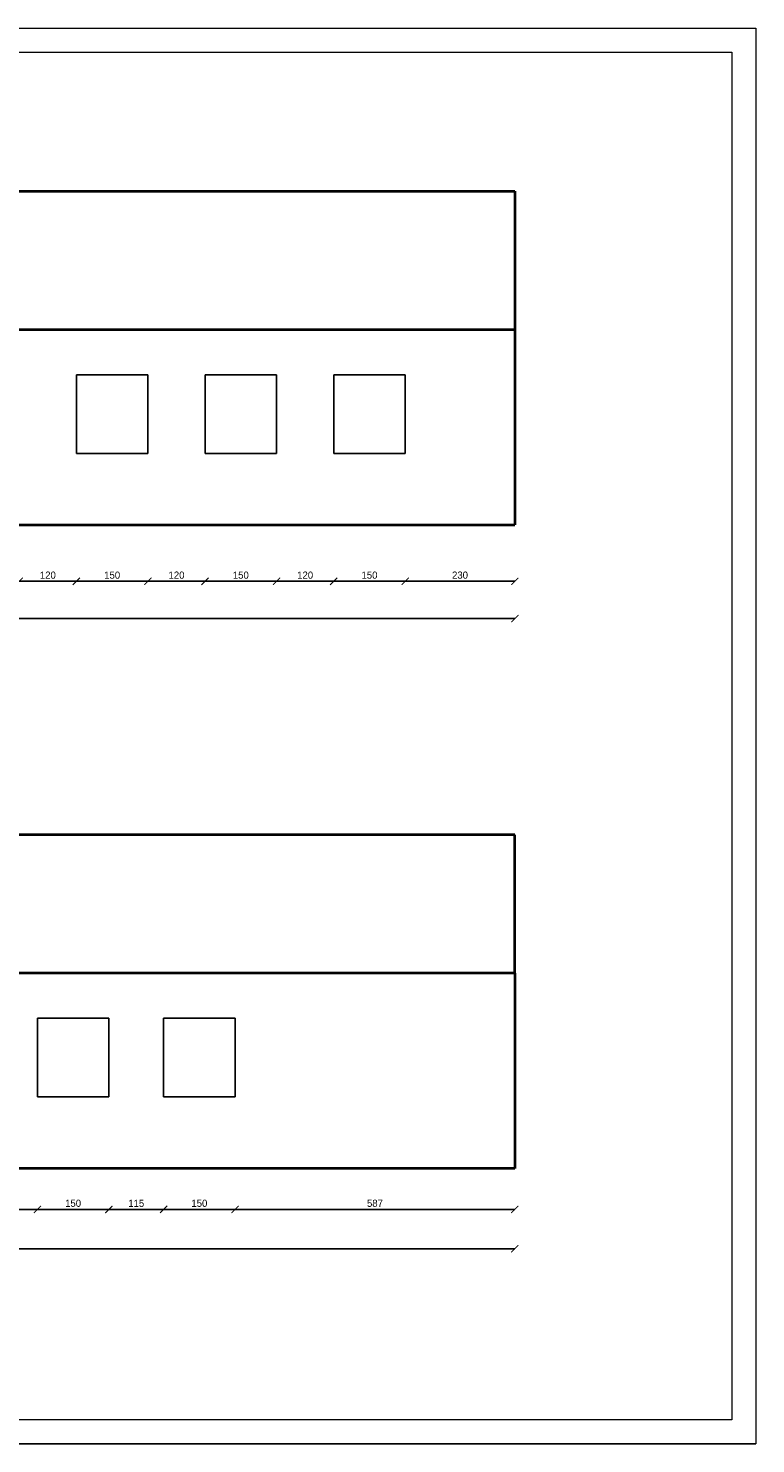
# Model space of a CAD drawing. Header units: millimetres. Extents: x 0 to 152651, y 46550 to 81081.
# Tile 2 of 109: x 93948 to 95475, y 49152 to 52122. Entities that reach past the tile are written whole.
import ezdxf

# ---------------------------------------------------------------- set-up
doc = ezdxf.new("R2010")
doc.units = ezdxf.units.MM
for name, color, linetype, lineweight in [('cienka', 3, 'Continuous', 18), ('gruba', 1, 'Continuous', 40), ('wymiary', 252, 'Continuous', 15), ('średnia', 2, 'Continuous', 25)]:
    doc.layers.add(name, color=color, linetype=linetype, lineweight=lineweight)
doc.styles.get("Standard").update_dxf_attribs({"font": 'GOTHIC.TTF'})
doc.dimstyles.new('secemin', dxfattribs={"dimtxt": 15, "dimasz": 15, "dimexe": 1.25, "dimexo": 0.625, "dimgap": 5, "dimtad": 1, "dimdec": 0, "dimtxsty": 'Standard', "dimblk": 'ARCHTICK', "dimcen": 0, "dimse1": 1, "dimse2": 1, "dimclrt": 256, "dimadec": 0, "dimazin": 0, "dimtfac": 1, "dimtdec": 0, "dimtmove": 0, "dimatfit": 3, "dimfxl": 1, "dimtfillclr": 250, "dimarcsym": 1})

# ---------------------------------------------------------------- blocks, each defined once
blk = doc.blocks.new('_ArchTick')
at = {"color": 0, "linetype": 'ByBlock', "const_width": 0.15}
blk.add_lwpolyline([(-0.5, -0.5), (0.5, 0.5)], dxfattribs=at)
blk = doc.blocks.new('*D722')
at = {"layer": 'Defpoints', "color": 0, "transparency": 16777216}
for p in [(93929, 51229.5), (94049, 51229.5), (94049, 50961.2)]:
    blk.add_point(p, dxfattribs=at)
at = {"layer": 'wymiary', "color": 0, "lineweight": -2, "transparency": 16777216}
blk.add_line((93929, 50961.2), (94049, 50961.2), dxfattribs=at)
at = {"layer": 'wymiary', "color": 0, "lineweight": -2, "transparency": 16777216, "xscale": 15, "yscale": 15, "zscale": 15, "rotation": 180}
blk.add_blockref('_ArchTick', (93929, 50961.2), dxfattribs=at)
at = {"layer": 'wymiary', "color": 0, "lineweight": -2, "transparency": 16777216, "xscale": 15, "yscale": 15, "zscale": 15}
blk.add_blockref('_ArchTick', (94049, 50961.2), dxfattribs=at)
at = {"layer": 'wymiary', "transparency": 16777216, "insert": (93989, 50974.1), "char_height": 15, "attachment_point": 5}
blk.add_mtext('120', dxfattribs=at)
blk = doc.blocks.new('*D723')
at = {"layer": 'Defpoints', "color": 0, "transparency": 16777216}
for p in [(94049, 51229.5), (94199, 51229.5), (94199, 50961.2)]:
    blk.add_point(p, dxfattribs=at)
at = {"layer": 'wymiary', "color": 0, "lineweight": -2, "transparency": 16777216}
blk.add_line((94049, 50961.2), (94199, 50961.2), dxfattribs=at)
at = {"layer": 'wymiary', "color": 0, "lineweight": -2, "transparency": 16777216, "xscale": 15, "yscale": 15, "zscale": 15, "rotation": 180}
blk.add_blockref('_ArchTick', (94049, 50961.2), dxfattribs=at)
at = {"layer": 'wymiary', "color": 0, "lineweight": -2, "transparency": 16777216, "xscale": 15, "yscale": 15, "zscale": 15}
blk.add_blockref('_ArchTick', (94199, 50961.2), dxfattribs=at)
at = {"layer": 'wymiary', "transparency": 16777216, "insert": (94124, 50974.1), "char_height": 15, "attachment_point": 5}
blk.add_mtext('150', dxfattribs=at)
blk = doc.blocks.new('*D724')
at = {"layer": 'Defpoints', "color": 0, "transparency": 16777216}
for p in [(94199, 51229.5), (94319, 51229.5), (94319, 50961.2)]:
    blk.add_point(p, dxfattribs=at)
at = {"layer": 'wymiary', "color": 0, "lineweight": -2, "transparency": 16777216}
blk.add_line((94199, 50961.2), (94319, 50961.2), dxfattribs=at)
at = {"layer": 'wymiary', "color": 0, "lineweight": -2, "transparency": 16777216, "xscale": 15, "yscale": 15, "zscale": 15, "rotation": 180}
blk.add_blockref('_ArchTick', (94199, 50961.2), dxfattribs=at)
at = {"layer": 'wymiary', "color": 0, "lineweight": -2, "transparency": 16777216, "xscale": 15, "yscale": 15, "zscale": 15}
blk.add_blockref('_ArchTick', (94319, 50961.2), dxfattribs=at)
at = {"layer": 'wymiary', "transparency": 16777216, "insert": (94259, 50974.1), "char_height": 15, "attachment_point": 5}
blk.add_mtext('120', dxfattribs=at)
blk = doc.blocks.new('*D725')
at = {"layer": 'Defpoints', "color": 0, "transparency": 16777216}
for p in [(94319, 51229.5), (94469, 51229.5), (94469, 50961.2)]:
    blk.add_point(p, dxfattribs=at)
at = {"layer": 'wymiary', "color": 0, "lineweight": -2, "transparency": 16777216}
blk.add_line((94319, 50961.2), (94469, 50961.2), dxfattribs=at)
at = {"layer": 'wymiary', "color": 0, "lineweight": -2, "transparency": 16777216, "xscale": 15, "yscale": 15, "zscale": 15, "rotation": 180}
blk.add_blockref('_ArchTick', (94319, 50961.2), dxfattribs=at)
at = {"layer": 'wymiary', "color": 0, "lineweight": -2, "transparency": 16777216, "xscale": 15, "yscale": 15, "zscale": 15}
blk.add_blockref('_ArchTick', (94469, 50961.2), dxfattribs=at)
at = {"layer": 'wymiary', "transparency": 16777216, "insert": (94394, 50974.1), "char_height": 15, "attachment_point": 5}
blk.add_mtext('150', dxfattribs=at)
blk = doc.blocks.new('*D726')
at = {"layer": 'Defpoints', "color": 0, "transparency": 16777216}
for p in [(94469, 51229.5), (94589, 51229.5), (94589, 50961.2)]:
    blk.add_point(p, dxfattribs=at)
at = {"layer": 'wymiary', "color": 0, "lineweight": -2, "transparency": 16777216}
blk.add_line((94469, 50961.2), (94589, 50961.2), dxfattribs=at)
at = {"layer": 'wymiary', "color": 0, "lineweight": -2, "transparency": 16777216, "xscale": 15, "yscale": 15, "zscale": 15, "rotation": 180}
blk.add_blockref('_ArchTick', (94469, 50961.2), dxfattribs=at)
at = {"layer": 'wymiary', "color": 0, "lineweight": -2, "transparency": 16777216, "xscale": 15, "yscale": 15, "zscale": 15}
blk.add_blockref('_ArchTick', (94589, 50961.2), dxfattribs=at)
at = {"layer": 'wymiary', "transparency": 16777216, "insert": (94529, 50974.1), "char_height": 15, "attachment_point": 5}
blk.add_mtext('120', dxfattribs=at)
blk = doc.blocks.new('*D727')
at = {"layer": 'Defpoints', "color": 0, "transparency": 16777216}
for p in [(94589, 51229.5), (94739, 51229.5), (94739, 50961.2)]:
    blk.add_point(p, dxfattribs=at)
at = {"layer": 'wymiary', "color": 0, "lineweight": -2, "transparency": 16777216}
blk.add_line((94589, 50961.2), (94739, 50961.2), dxfattribs=at)
at = {"layer": 'wymiary', "color": 0, "lineweight": -2, "transparency": 16777216, "xscale": 15, "yscale": 15, "zscale": 15, "rotation": 180}
blk.add_blockref('_ArchTick', (94589, 50961.2), dxfattribs=at)
at = {"layer": 'wymiary', "color": 0, "lineweight": -2, "transparency": 16777216, "xscale": 15, "yscale": 15, "zscale": 15}
blk.add_blockref('_ArchTick', (94739, 50961.2), dxfattribs=at)
at = {"layer": 'wymiary', "transparency": 16777216, "insert": (94664, 50974.1), "char_height": 15, "attachment_point": 5}
blk.add_mtext('150', dxfattribs=at)
blk = doc.blocks.new('*D728')
at = {"layer": 'Defpoints', "color": 0, "transparency": 16777216}
for p in [(94739, 51229.5), (94969, 51079.5), (94969, 50961.2)]:
    blk.add_point(p, dxfattribs=at)
at = {"layer": 'wymiary', "color": 0, "lineweight": -2, "transparency": 16777216}
blk.add_line((94739, 50961.2), (94969, 50961.2), dxfattribs=at)
at = {"layer": 'wymiary', "color": 0, "lineweight": -2, "transparency": 16777216, "xscale": 15, "yscale": 15, "zscale": 15, "rotation": 180}
blk.add_blockref('_ArchTick', (94739, 50961.2), dxfattribs=at)
at = {"layer": 'wymiary', "color": 0, "lineweight": -2, "transparency": 16777216, "xscale": 15, "yscale": 15, "zscale": 15}
blk.add_blockref('_ArchTick', (94969, 50961.2), dxfattribs=at)
at = {"layer": 'wymiary', "transparency": 16777216, "insert": (94854, 50974.1), "char_height": 15, "attachment_point": 5}
blk.add_mtext('230', dxfattribs=at)
blk = doc.blocks.new('*D741')
at = {"layer": 'Defpoints', "color": 0, "transparency": 16777216}
for p in [(93742, 49879.3), (93967, 49879.3), (93967, 49643.2)]:
    blk.add_point(p, dxfattribs=at)
at = {"layer": 'wymiary', "color": 0, "lineweight": -2, "transparency": 16777216}
blk.add_line((93742, 49643.2), (93967, 49643.2), dxfattribs=at)
at = {"layer": 'wymiary', "color": 0, "lineweight": -2, "transparency": 16777216, "xscale": 15, "yscale": 15, "zscale": 15, "rotation": 180}
blk.add_blockref('_ArchTick', (93742, 49643.2), dxfattribs=at)
at = {"layer": 'wymiary', "color": 0, "lineweight": -2, "transparency": 16777216, "xscale": 15, "yscale": 15, "zscale": 15}
blk.add_blockref('_ArchTick', (93967, 49643.2), dxfattribs=at)
at = {"layer": 'wymiary', "transparency": 16777216, "insert": (93854.5, 49656), "char_height": 15, "attachment_point": 5}
blk.add_mtext('225', dxfattribs=at)
blk = doc.blocks.new('*D742')
at = {"layer": 'Defpoints', "color": 0, "transparency": 16777216}
for p in [(93967, 49879.3), (94117, 49879.3), (94117, 49643.2)]:
    blk.add_point(p, dxfattribs=at)
at = {"layer": 'wymiary', "color": 0, "lineweight": -2, "transparency": 16777216}
blk.add_line((93967, 49643.2), (94117, 49643.2), dxfattribs=at)
at = {"layer": 'wymiary', "color": 0, "lineweight": -2, "transparency": 16777216, "xscale": 15, "yscale": 15, "zscale": 15, "rotation": 180}
blk.add_blockref('_ArchTick', (93967, 49643.2), dxfattribs=at)
at = {"layer": 'wymiary', "color": 0, "lineweight": -2, "transparency": 16777216, "xscale": 15, "yscale": 15, "zscale": 15}
blk.add_blockref('_ArchTick', (94117, 49643.2), dxfattribs=at)
at = {"layer": 'wymiary', "transparency": 16777216, "insert": (94042, 49656), "char_height": 15, "attachment_point": 5}
blk.add_mtext('150', dxfattribs=at)
blk = doc.blocks.new('*D743')
at = {"layer": 'Defpoints', "color": 0, "transparency": 16777216}
for p in [(94117, 49879.3), (94232, 49879.3), (94232, 49643.2)]:
    blk.add_point(p, dxfattribs=at)
at = {"layer": 'wymiary', "color": 0, "lineweight": -2, "transparency": 16777216}
blk.add_line((94117, 49643.2), (94232, 49643.2), dxfattribs=at)
at = {"layer": 'wymiary', "color": 0, "lineweight": -2, "transparency": 16777216, "xscale": 15, "yscale": 15, "zscale": 15, "rotation": 180}
blk.add_blockref('_ArchTick', (94117, 49643.2), dxfattribs=at)
at = {"layer": 'wymiary', "color": 0, "lineweight": -2, "transparency": 16777216, "xscale": 15, "yscale": 15, "zscale": 15}
blk.add_blockref('_ArchTick', (94232, 49643.2), dxfattribs=at)
at = {"layer": 'wymiary', "transparency": 16777216, "insert": (94174.5, 49655.9), "char_height": 15, "attachment_point": 5}
blk.add_mtext('115', dxfattribs=at)
blk = doc.blocks.new('*D744')
at = {"layer": 'Defpoints', "color": 0, "transparency": 16777216}
for p in [(94232, 49879.3), (94382, 49879.3), (94382, 49643.2)]:
    blk.add_point(p, dxfattribs=at)
at = {"layer": 'wymiary', "color": 0, "lineweight": -2, "transparency": 16777216}
blk.add_line((94232, 49643.2), (94382, 49643.2), dxfattribs=at)
at = {"layer": 'wymiary', "color": 0, "lineweight": -2, "transparency": 16777216, "xscale": 15, "yscale": 15, "zscale": 15, "rotation": 180}
blk.add_blockref('_ArchTick', (94232, 49643.2), dxfattribs=at)
at = {"layer": 'wymiary', "color": 0, "lineweight": -2, "transparency": 16777216, "xscale": 15, "yscale": 15, "zscale": 15}
blk.add_blockref('_ArchTick', (94382, 49643.2), dxfattribs=at)
at = {"layer": 'wymiary', "transparency": 16777216, "insert": (94307, 49656), "char_height": 15, "attachment_point": 5}
blk.add_mtext('150', dxfattribs=at)
blk = doc.blocks.new('*D745')
at = {"layer": 'Defpoints', "color": 0, "transparency": 16777216}
for p in [(94382, 49879.3), (94969, 49729.3), (94969, 49643.2)]:
    blk.add_point(p, dxfattribs=at)
at = {"layer": 'wymiary', "color": 0, "lineweight": -2, "transparency": 16777216}
blk.add_line((94382, 49643.2), (94969, 49643.2), dxfattribs=at)
at = {"layer": 'wymiary', "color": 0, "lineweight": -2, "transparency": 16777216, "xscale": 15, "yscale": 15, "zscale": 15, "rotation": 180}
blk.add_blockref('_ArchTick', (94382, 49643.2), dxfattribs=at)
at = {"layer": 'wymiary', "color": 0, "lineweight": -2, "transparency": 16777216, "xscale": 15, "yscale": 15, "zscale": 15}
blk.add_blockref('_ArchTick', (94969, 49643.2), dxfattribs=at)
at = {"layer": 'wymiary', "transparency": 16777216, "insert": (94675.5, 49656), "char_height": 15, "attachment_point": 5}
blk.add_mtext('587', dxfattribs=at)
blk = doc.blocks.new('*D746')
at = {"layer": 'Defpoints', "color": 0, "transparency": 16777216}
for p in [(91842, 51079.5), (94969, 51079.5), (94969, 50882.9)]:
    blk.add_point(p, dxfattribs=at)
at = {"layer": 'wymiary', "color": 0, "lineweight": -2, "transparency": 16777216}
blk.add_line((91842, 50882.9), (94969, 50882.9), dxfattribs=at)
at = {"layer": 'wymiary', "color": 0, "lineweight": -2, "transparency": 16777216, "xscale": 15, "yscale": 15, "zscale": 15, "rotation": 180}
blk.add_blockref('_ArchTick', (91842, 50882.9), dxfattribs=at)
at = {"layer": 'wymiary', "color": 0, "lineweight": -2, "transparency": 16777216, "xscale": 15, "yscale": 15, "zscale": 15}
blk.add_blockref('_ArchTick', (94969, 50882.9), dxfattribs=at)
at = {"layer": 'wymiary', "transparency": 16777216, "insert": (93405.5, 50895.7), "char_height": 15, "attachment_point": 5}
blk.add_mtext('3127', dxfattribs=at)
blk = doc.blocks.new('*D747')
at = {"layer": 'Defpoints', "color": 0, "transparency": 16777216}
for p in [(91842, 49729.3), (94969, 49729.3), (94969, 49560.7)]:
    blk.add_point(p, dxfattribs=at)
at = {"layer": 'wymiary', "color": 0, "lineweight": -2, "transparency": 16777216}
blk.add_line((91842, 49560.7), (94969, 49560.7), dxfattribs=at)
at = {"layer": 'wymiary', "color": 0, "lineweight": -2, "transparency": 16777216, "xscale": 15, "yscale": 15, "zscale": 15, "rotation": 180}
blk.add_blockref('_ArchTick', (91842, 49560.7), dxfattribs=at)
at = {"layer": 'wymiary', "color": 0, "lineweight": -2, "transparency": 16777216, "xscale": 15, "yscale": 15, "zscale": 15}
blk.add_blockref('_ArchTick', (94969, 49560.7), dxfattribs=at)
at = {"layer": 'wymiary', "transparency": 16777216, "insert": (93405.5, 49573.6), "char_height": 15, "attachment_point": 5}
blk.add_mtext('3127', dxfattribs=at)

msp = doc.modelspace()

# ---------------------------------------------------------------- linework, layer by layer
at = {"layer": 'cienka'}
for p, q in [((91274.54, 52121.591), (95474.54, 52121.591)), ((95474.54, 52121.591), (95474.54, 49151.591)), ((91324.54, 52071.591), (95424.54, 52071.591)), ((95424.54, 52071.591), (95424.54, 49201.591)), ((95424.54, 49201.591), (91324.54, 49201.591)), ((91274.54, 49151.591), (95474.54, 49151.591)), ((95474.54, 49151.591), (91274.54, 49151.591))]:
    msp.add_line(p, q, dxfattribs=at)
at = {"layer": 'gruba'}
for p, q in [((91841.985, 51779.527), (94968.985, 51779.527)), ((94968.985, 51779.527), (94968.985, 51489.527)), ((91841.985, 51489.527), (94968.985, 51489.527)), ((94968.985, 51489.527), (94968.985, 51079.527)), ((91841.985, 51079.527), (94968.985, 51079.527)), ((94968.985, 50429.261), (91841.985, 50429.261)), ((94968.985, 50139.261), (94968.985, 50429.261)), ((94968.985, 50139.261), (91841.985, 50139.261)), ((94968.985, 50139.261), (94968.985, 49729.261)), ((94968.985, 49729.261), (91841.985, 49729.261))]:
    msp.add_line(p, q, dxfattribs=at)
at = {"layer": 'średnia'}
for p, q in [((94048.985, 51394.527), (94048.985, 51229.527)), ((94048.985, 51394.527), (94198.985, 51394.527)), ((94198.985, 51394.527), (94198.985, 51229.527)), ((94318.985, 51394.527), (94318.985, 51229.527)), ((94318.985, 51394.527), (94468.985, 51394.527)), ((94468.985, 51394.527), (94468.985, 51229.527)), ((94588.985, 51394.527), (94588.985, 51229.527)), ((94588.985, 51394.527), (94738.985, 51394.527)), ((94738.985, 51394.527), (94738.985, 51229.527)), ((94048.985, 51229.527), (94198.985, 51229.527)), ((94318.985, 51229.527), (94468.985, 51229.527)), ((94588.985, 51229.527), (94738.985, 51229.527)), ((93966.985, 49879.261), (93966.985, 50044.261)), ((94116.985, 50044.261), (93966.985, 50044.261)), ((94116.985, 49879.261), (94116.985, 50044.261)), ((94231.985, 49879.261), (94231.985, 50044.261)), ((94381.985, 50044.261), (94231.985, 50044.261)), ((94381.985, 49879.261), (94381.985, 50044.261)), ((94116.985, 49879.261), (93966.985, 49879.261)), ((94381.985, 49879.261), (94231.985, 49879.261))]:
    msp.add_line(p, q, dxfattribs=at)

# ---------------------------------------------------------------- dimensions: what is measured, and where the dimension line sits
at = {"layer": 'wymiary'}
for base, p1, p2, picture, middle in [((94048.985, 50961.19), (93928.985, 51229.527), (94048.985, 51229.527), '*D722', (93988.985, 50974.068)), ((94198.985, 50961.19), (94048.985, 51229.527), (94198.985, 51229.527), '*D723', (94123.985, 50974.068)), ((94318.985, 50961.19), (94198.985, 51229.527), (94318.985, 51229.527), '*D724', (94258.985, 50974.068)), ((94468.985, 50961.19), (94318.985, 51229.527), (94468.985, 51229.527), '*D725', (94393.985, 50974.068)), ((94588.985, 50961.19), (94468.985, 51229.527), (94588.985, 51229.527), '*D726', (94528.985, 50974.068)), ((94738.985, 50961.19), (94588.985, 51229.527), (94738.985, 51229.527), '*D727', (94663.985, 50974.068)), ((94968.985, 50961.19), (94738.985, 51229.527), (94968.985, 51079.527), '*D728', (94853.985, 50974.068)), ((93966.985, 49643.167), (93741.985, 49879.261), (93966.985, 49879.261), '*D741', (93854.485, 49656.044)), ((94116.985, 49643.167), (93966.985, 49879.261), (94116.985, 49879.261), '*D742', (94041.985, 49656.044)), ((94231.985, 49643.167), (94116.985, 49879.261), (94231.985, 49879.261), '*D743', (94174.485, 49655.855)), ((94381.985, 49643.167), (94231.985, 49879.261), (94381.985, 49879.261), '*D744', (94306.985, 49656.044)), ((94968.985, 49643.167), (94381.985, 49879.261), (94968.985, 49729.261), '*D745', (94675.485, 49656.044))]:
    dim = msp.add_linear_dim(base=base, p1=p1, p2=p2, dimstyle='secemin', override={"dimtmove": 1}, dxfattribs=at)
    dim.commit()
    dim.dimension.update_dxf_attribs({"geometry": picture, "text_midpoint": middle})
for base, p1, p2, picture, middle in [((94968.985, 50882.856), (91841.985, 51079.527), (94968.985, 51079.527), '*D746', (93405.485, 50895.734)), ((94968.985, 49560.675), (91841.985, 49729.261), (94968.985, 49729.261), '*D747', (93405.485, 49573.552))]:
    dim = msp.add_linear_dim(base=base, p1=p1, p2=p2, dimstyle='secemin', dxfattribs=at)
    dim.commit()
    dim.dimension.update_dxf_attribs({"geometry": picture, "text_midpoint": middle})

doc.saveas('drawing.dxf')
